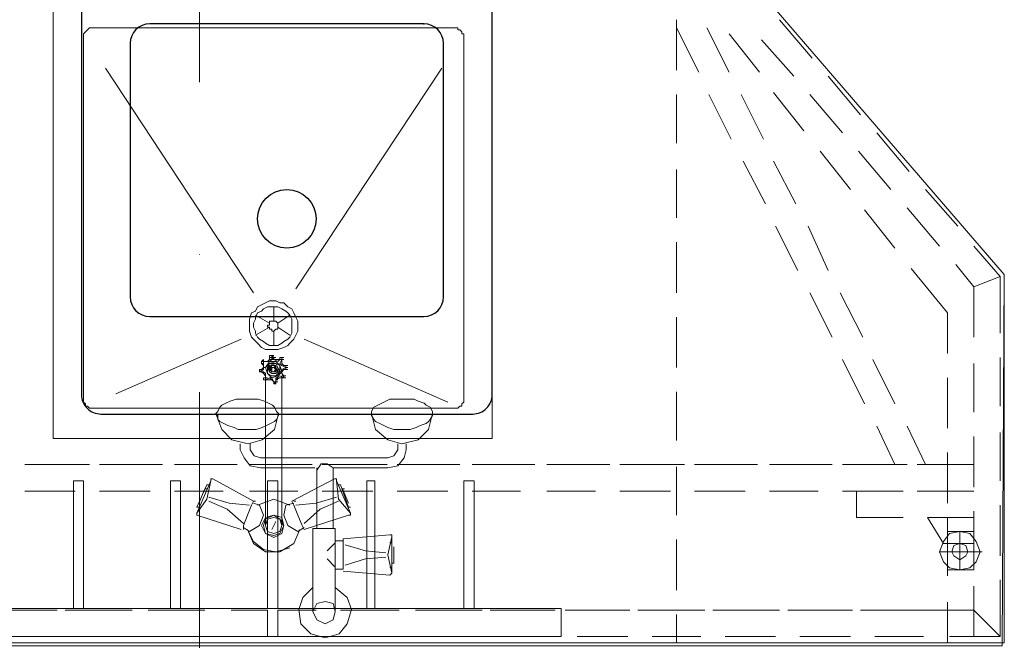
# Model space of a CAD drawing. Header units: millimetres. Extents: x 82175 to 237000, y 24756 to 471700.
# Tile 23 of 256: x 113186 to 114194, y 94973 to 95609. Entities that reach past the tile are written whole.
import ezdxf

# ---------------------------------------------------------------- set-up
doc = ezdxf.new("R2010")
doc.units = ezdxf.units.MM
doc.linetypes.add('Kropki i Kreski', pattern=[6.702778, 3.527778, -1.763889, 0, -1.411111])
for name, color, linetype in [('2D - Rysunki i Obrazki', 8, 'Continuous'), ('Konstrukcja - Siatka mod', 8, 'Continuous'), ('Wnętrze - Wyposażenie', 8, 'Continuous')]:
    doc.layers.add(name, color=color, linetype=linetype)

msp = doc.modelspace()

# ---------------------------------------------------------------- linework, layer by layer
at = {"layer": '2D - Rysunki i Obrazki', "color": 8, "linetype": 'Continuous', "lineweight": 13, "ltscale": 100, "flags": 128}
for points in [[(114192.2, 94967.6), (112692.2, 94967.6), (112695.2, 95348.1), (113018.7, 95721.3), (113873, 95721.3), (114194.4, 95348.1)], [(112695.2, 94970.7), (112695.2, 95348.1), (113018.7, 95721.3), (113873, 95721.3), (114194.4, 95348.1), (114194.4, 94970.7)], [(112695.2, 94970.7), (112695.2, 95348.1), (113018.7, 95721.3), (113873, 95721.3), (114194.4, 95348.1), (114194.4, 94970.7)], [(112695.2, 94970.7), (112695.2, 95348.1), (113018.7, 95721.3), (113873, 95721.3), (114194.4, 95348.1), (114194.4, 94970.7)], [(112695.2, 94970.7), (112695.2, 95348.1), (113018.7, 95721.3), (113873, 95721.3), (114194.4, 95348.1), (114194.4, 94970.7)], [(112695.2, 94970.7), (112695.2, 95348.1), (113018.7, 95721.3), (113873, 95721.3), (114194.4, 95348.1), (114194.4, 94970.7)], [(112695.2, 94970.7), (112695.2, 95348.1), (113018.7, 95721.3), (113873, 95721.3), (114194.4, 95348.1), (114194.4, 94970.7)], [(113669.8, 95630.1), (113669.8, 95180.1)], [(113462.4, 95277.6), (113466.6, 95281.7), (113468.7, 95285.9), (113470.7, 95290), (113470.7, 95294.2), (113470.7, 95300.4), (113468.7, 95304.5), (113466.6, 95308.7), (113464.5, 95312.8), (113460.4, 95314.9), (113456.2, 95319), (113452.1, 95319), (113447.9, 95321.1), (113441.7, 95321.1), (113437.6, 95319), (113433.4, 95317), (113429.3, 95314.9), (113427.2, 95310.7), (113423, 95308.7), (113421, 95302.4), (113421, 95298.3), (113421, 95294.2), (113421, 95290), (113423, 95283.8), (113425.1, 95281.7), (113429.3, 95277.6), (113433.4, 95273.4), (113437.6, 95271.3), (113441.7, 95271.3), (113445.9, 95271.3), (113450, 95271.3), (113456.2, 95273.4), (113460.4, 95275.5)], [(113460.4, 95281.7), (113462.4, 95283.8), (113464.5, 95287.9), (113464.5, 95292.1), (113464.5, 95296.2), (113464.5, 95298.3), (113464.5, 95302.4), (113462.4, 95306.6), (113460.4, 95308.7), (113458.3, 95310.7), (113454.1, 95312.8), (113450, 95314.9), (113447.9, 95314.9), (113443.8, 95314.9), (113439.6, 95314.9), (113435.5, 95312.8), (113433.4, 95310.7), (113429.3, 95308.7), (113427.2, 95304.5), (113427.2, 95302.4), (113425.1, 95298.3), (113425.1, 95294.2), (113427.2, 95290), (113427.2, 95287.9), (113429.3, 95283.8), (113431.3, 95281.7), (113435.5, 95279.6), (113437.6, 95277.6), (113441.7, 95275.5), (113445.9, 95275.5), (113450, 95275.5), (113454.1, 95277.6), (113456.2, 95279.6)], [(113450, 95292.1), (113450, 95294.2), (113450, 95296.2), (113450, 95298.3), (113447.9, 95300.4), (113445.9, 95300.4), (113443.8, 95300.4), (113441.7, 95300.4), (113441.7, 95298.3), (113441.7, 95296.2), (113439.6, 95296.2), (113439.6, 95294.2), (113441.7, 95294.2), (113441.7, 95292.1), (113443.8, 95292.1), (113443.8, 95290), (113445.9, 95290), (113447.9, 95292.1)], [(113456.2, 95242.3), (113452.1, 95244.4), (113447.9, 95242.3), (113447.9, 95238.2), (113445.9, 95238.2), (113443.8, 95240.2), (113441.7, 95242.3), (113437.6, 95240.2), (113437.6, 95242.3), (113437.6, 95246.5), (113435.5, 95248.5), (113431.3, 95248.5), (113435.5, 95250.6), (113435.5, 95252.7), (113435.5, 95256.8), (113435.5, 95258.9), (113437.6, 95258.9), (113441.7, 95258.9), (113443.8, 95261), (113443.8, 95263), (113445.9, 95261), (113450, 95258.9), (113452.1, 95261), (113454.1, 95261), (113452.1, 95256.8), (113454.1, 95254.8), (113458.3, 95252.7), (113454.1, 95250.6), (113454.1, 95246.5)], [(113445.9, 95238.2), (113447.9, 95238.2), (113447.9, 95242.3), (113452.1, 95244.4), (113456.2, 95242.3), (113454.1, 95246.5), (113454.1, 95250.6), (113458.3, 95252.7), (113454.1, 95254.8), (113452.1, 95256.8), (113454.1, 95261), (113452.1, 95261), (113450, 95258.9), (113445.9, 95261), (113443.8, 95263), (113443.8, 95261), (113441.7, 95258.9), (113437.6, 95258.9), (113435.5, 95258.9), (113435.5, 95256.8), (113435.5, 95252.7), (113435.5, 95250.6), (113431.3, 95248.5), (113433.4, 95248.5), (113435.5, 95248.5), (113437.6, 95246.5), (113437.6, 95242.3), (113437.6, 95240.2), (113441.7, 95242.3), (113443.8, 95242.3)], [(113441.7, 95261), (113439.6, 95258.9), (113437.6, 95258.9), (113435.5, 95258.9), (113437.6, 95258.9), (113439.6, 95258.9)], [(113454.1, 95248.5), (113450, 95244.4), (113443.8, 95242.3), (113439.6, 95246.5), (113437.6, 95252.7), (113441.7, 95256.8), (113447.9, 95258.9), (113452.1, 95254.8)], [(113437.6, 95252.7), (113441.7, 95256.8), (113447.9, 95258.9), (113452.1, 95254.8), (113454.1, 95248.5), (113450, 95244.4), (113443.8, 95242.3), (113439.6, 95246.5)], [(113443.8, 95265.1), (113441.7, 95265.1), (113441.7, 95263), (113441.7, 95265.1)], [(113441.7, 95263), (113441.7, 95261)], [(113445.9, 95263), (113443.8, 95265.1)], [(113452.1, 95261), (113450, 95261), (113445.9, 95261), (113445.9, 95263), (113445.9, 95261), (113450, 95261)], [(113454.1, 95263), (113454.1, 95261), (113452.1, 95261), (113454.1, 95261)], [(113454.1, 95263), (113452.1, 95263)], [(113452.1, 95263), (113452.1, 95261)], [(113452.1, 95263), (113452.1, 95261), (113454.1, 95261), (113454.1, 95263)], [(113452.1, 95261), (113454.1, 95261), (113454.1, 95263), (113454.1, 95261)], [(113454.1, 95261), (113454.1, 95263)], [(113454.1, 95258.9), (113454.1, 95261)], [(113431.3, 95250.6), (113433.4, 95250.6), (113435.5, 95252.7), (113435.5, 95250.6), (113431.3, 95248.5)], [(113435.5, 95252.7), (113433.4, 95250.6), (113431.3, 95250.6), (113433.4, 95250.6)], [(113431.3, 95248.5), (113435.5, 95250.6), (113435.5, 95252.7), (113433.4, 95250.6), (113431.3, 95250.6)], [(113431.3, 95250.6), (113431.3, 95248.5)], [(113431.3, 95250.6), (113431.3, 95248.5)], [(113433.4, 95256.8), (113435.5, 95254.8), (113435.5, 95252.7), (113435.5, 95254.8)], [(113452.1, 95248.5), (113452.1, 95254.8), (113447.9, 95256.8), (113441.7, 95256.8), (113439.6, 95252.7), (113439.6, 95246.5), (113443.8, 95244.4), (113450, 95244.4)], [(113450, 95248.5), (113447.9, 95246.5), (113443.8, 95246.5), (113441.7, 95248.5), (113441.7, 95250.6), (113443.8, 95254.8), (113445.9, 95254.8), (113447.9, 95252.7)], [(113454.1, 95248.5), (113456.2, 95250.6), (113458.3, 95250.6), (113456.2, 95250.6)], [(113458.3, 95254.8), (113458.3, 95252.7)], [(113458.3, 95252.7), (113458.3, 95254.8)], [(113458.3, 95250.6), (113458.3, 95252.7)], [(113458.3, 95250.6), (113458.3, 95252.7)], [(113431.3, 95248.5), (113433.4, 95248.5)], [(113431.3, 95248.5), (113433.4, 95248.5)], [(113431.3, 95248.5), (113433.4, 95248.5)], [(113433.4, 95248.5), (113435.5, 95246.5), (113437.6, 95244.4), (113437.6, 95242.3), (113437.6, 95244.4), (113435.5, 95246.5)], [(113435.5, 95242.3), (113435.5, 95240.2)], [(113437.6, 95242.3), (113435.5, 95242.3)], [(113437.6, 95240.2), (113435.5, 95240.2)], [(113435.5, 95240.2), (113437.6, 95240.2)], [(113435.5, 95240.2), (113437.6, 95240.2)], [(113437.6, 95240.2), (113435.5, 95240.2)], [(113445.9, 95238.2), (113443.8, 95240.2), (113441.7, 95242.3), (113437.6, 95240.2), (113441.7, 95242.3), (113443.8, 95242.3)], [(113437.6, 95240.2), (113441.7, 95240.2), (113443.8, 95240.2), (113445.9, 95238.2), (113443.8, 95240.2), (113441.7, 95242.3)], [(113445.9, 95238.2), (113443.8, 95240.2), (113441.7, 95242.3), (113437.6, 95240.2), (113441.7, 95240.2), (113443.8, 95240.2)], [(113447.9, 95240.2), (113450, 95242.3), (113452.1, 95242.3), (113454.1, 95242.3), (113452.1, 95242.3), (113450, 95242.3)], [(113454.1, 95242.3), (113456.2, 95242.3)], [(113456.2, 95242.3), (113454.1, 95242.3)], [(113456.2, 95242.3), (113456.2, 95244.4)], [(113445.9, 95238.2), (113445.9, 95236.1), (113447.9, 95238.2)], [(113445.9, 95238.2), (113445.9, 95236.1)], [(113445.9, 95236.1), (113447.9, 95238.2)], [(113445.9, 95236.1), (113445.9, 95238.2), (113447.9, 95238.2)], [(113433.4, 95090.9), (113437.6, 95082.7), (113445.9, 95078.5), (113454.1, 95082.7), (113456.2, 95090.9), (113454.1, 95099.2), (113445.9, 95101.3), (113437.6, 95099.2)], [(113435.5, 95090.9), (113437.6, 95082.7), (113445.9, 95080.6), (113452.1, 95082.7), (113456.2, 95090.9), (113452.1, 95097.2), (113445.9, 95101.3), (113437.6, 95097.2)], [(113437.6, 95090.9), (113439.6, 95084.7), (113445.9, 95082.7), (113452.1, 95084.7), (113454.1, 95090.9), (113452.1, 95097.2), (113445.9, 95099.2), (113439.6, 95097.2)], [(114163.3, 95084.7), (114136.3, 95084.7), (114136.3, 95045.3), (114163.3, 95045.3)], [(114140.5, 95064), (114142.6, 95059.8), (114148.8, 95055.7), (114155, 95059.8), (114157.1, 95064), (114155, 95070.2), (114148.8, 95072.3), (114142.6, 95070.2)], [(114136.3, 95045.3), (114163.3, 95045.3)]]:
    msp.add_lwpolyline(points, close=True, dxfattribs=at)
for points in [[(113669.8, 95180.1), (113219.8, 95180.1), (113219.8, 95630.1), (113669.8, 95630.1)], [(113669.8, 95180.1), (113669.8, 95630.1)], [(113858.5, 95609.3), (113858.5, 95557.5)], [(113997.4, 95569.9), (113964.2, 95609.3)], [(113261.3, 95601), (113259.2, 95601), (113257.2, 95601), (113255.1, 95599), (113253, 95596.9), (113250.9, 95594.8), (113250.9, 95592.7), (113250.9, 95590.7)], [(113630.4, 95601), (113261.3, 95601)], [(113640.8, 95590.7), (113640.8, 95592.7), (113640.8, 95594.8), (113638.7, 95594.8), (113638.7, 95596.9), (113636.6, 95599), (113634.5, 95599), (113634.5, 95601), (113632.5, 95601), (113630.4, 95601)], [(113881.3, 95555.4), (113858.5, 95601)], [(113889.6, 95601), (113912.4, 95555.4)], [(113943.5, 95555.4), (113912.4, 95594.8)], [(113250.9, 95590.7), (113250.9, 95221.6)], [(113640.8, 95221.6), (113640.8, 95590.7)], [(113978.8, 95551.3), (113945.6, 95588.6)], [(113425.1, 95329.4), (113273.7, 95559.6)], [(113618, 95559.6), (113468.7, 95333.5)], [(114047.2, 95511.9), (114014, 95551.3)], [(113858.5, 95532.6), (113858.5, 95482.8)], [(113914.5, 95487), (113891.7, 95532.6)], [(113924.8, 95532.6), (113947.6, 95487)], [(113989.1, 95495.3), (113958, 95534.7)], [(114028.5, 95493.2), (113995.3, 95532.6)], [(114096.9, 95453.8), (114063.8, 95493.2)], [(114036.8, 95435.2), (114005.7, 95474.5)], [(114078.3, 95435.2), (114045.1, 95474.5)], [(113949.7, 95420.6), (113926.9, 95464.2)], [(113958, 95464.2), (113980.8, 95420.6)], [(113858.5, 95455.9), (113858.5, 95406.1)], [(114146.7, 95397.8), (114113.5, 95435.2)], [(114082.4, 95375), (114051.3, 95414.4)], [(114128, 95377.1), (114094.9, 95416.5)], [(113982.9, 95352.2), (113960.1, 95397.8)], [(113993.3, 95397.8), (114014, 95352.2)], [(113858.5, 95381.2), (113858.5, 95329.4)], [(114190.3, 95346), (114163.3, 95377.1)], [(114136.3, 95267.2), (114136.3, 95308.7), (114099, 95354.3)], [(114163.3, 95335.6), (114144.6, 95358.4)], [(114163.3, 95335.6), (114190.3, 95346)], [(114190.3, 95287.9), (114190.3, 95346)], [(114018.1, 95283.8), (113995.3, 95329.4)], [(114026.4, 95329.4), (114049.3, 95283.8)], [(114163.3, 95283.8), (114163.3, 95335.6)], [(113445.9, 95300.4), (113445.9, 95314.9)], [(113441.7, 95298.3), (113427.2, 95306.6)], [(113450, 95298.3), (113462.4, 95306.6)], [(113858.5, 95304.5), (113858.5, 95252.7)], [(113441.7, 95294.2), (113427.2, 95285.9)], [(113445.9, 95290), (113445.9, 95275.5)], [(113450, 95294.2), (113462.4, 95285.9)], [(113412.7, 95281.7), (113284.1, 95225.7)], [(113477, 95281.7), (113624.2, 95217.4)], [(113435.5, 95258.9), (113433.4, 95258.9), (113435.5, 95261)], [(113435.5, 95258.9), (113433.4, 95258.9), (113435.5, 95261)], [(113435.5, 95258.9), (113433.4, 95258.9), (113433.4, 95256.8)], [(113433.4, 95258.9), (113435.5, 95258.9)], [(113433.4, 95258.9), (113433.4, 95256.8)], [(113435.5, 95258.9), (113433.4, 95258.9), (113433.4, 95256.8)], [(113435.5, 95258.9), (113433.4, 95258.9)], [(113435.5, 95258.9), (113433.4, 95258.9), (113433.4, 95256.8), (113433.4, 95258.9)], [(113433.4, 95258.9), (113435.5, 95258.9)], [(113433.4, 95258.9), (113433.4, 95256.8)], [(113433.4, 95258.9), (113435.5, 95258.9)], [(113433.4, 95256.8), (113433.4, 95258.9), (113435.5, 95258.9), (113433.4, 95258.9), (113435.5, 95258.9)], [(113433.4, 95256.8), (113433.4, 95258.9), (113435.5, 95258.9)], [(113433.4, 95258.9), (113435.5, 95258.9)], [(113433.4, 95258.9), (113435.5, 95258.9)], [(113435.5, 95258.9), (113435.5, 95261)], [(113435.5, 95258.9), (113437.6, 95258.9), (113439.6, 95258.9), (113441.7, 95261)], [(113443.8, 95261), (113441.7, 95258.9), (113437.6, 95258.9), (113435.5, 95258.9)], [(113435.5, 95258.9), (113435.5, 95261)], [(113435.5, 95258.9), (113437.6, 95258.9), (113441.7, 95258.9), (113443.8, 95261)], [(113441.7, 95261), (113439.6, 95258.9), (113437.6, 95258.9), (113435.5, 95258.9)], [(113435.5, 95258.9), (113437.6, 95258.9)], [(113435.5, 95258.9), (113437.6, 95258.9)], [(113435.5, 95258.9), (113435.5, 95256.8), (113435.5, 95252.7)], [(113435.5, 95258.9), (113437.6, 95258.9)], [(113435.5, 95252.7), (113435.5, 95256.8), (113435.5, 95258.9)], [(113437.6, 95252.7), (113441.7, 95258.9), (113447.9, 95258.9), (113452.1, 95254.8), (113454.1, 95248.5)], [(113454.1, 95248.5), (113450, 95244.4), (113443.8, 95242.3), (113439.6, 95246.5), (113437.6, 95252.7), (113441.7, 95258.9), (113447.9, 95258.9), (113452.1, 95254.8), (113454.1, 95248.5), (113450, 95244.4), (113443.8, 95242.3), (113439.6, 95246.5), (113437.6, 95252.7)], [(113441.7, 95263), (113441.7, 95265.1), (113443.8, 95265.1)], [(113443.8, 95265.1), (113441.7, 95265.1), (113441.7, 95263)], [(113441.7, 95263), (113443.8, 95263)], [(113441.7, 95263), (113441.7, 95261), (113443.8, 95261)], [(113441.7, 95263), (113443.8, 95263), (113443.8, 95261)], [(113441.7, 95263), (113443.8, 95263)], [(113443.8, 95263), (113441.7, 95263)], [(113443.8, 95263), (113443.8, 95261), (113441.7, 95261)], [(113443.8, 95263), (113441.7, 95263), (113441.7, 95261)], [(113441.7, 95261), (113443.8, 95261)], [(113443.8, 95261), (113441.7, 95261)], [(113443.8, 95265.1), (113443.8, 95263)], [(113443.8, 95265.1), (113443.8, 95263)], [(113443.8, 95265.1), (113445.9, 95263), (113443.8, 95263)], [(113443.8, 95265.1), (113443.8, 95263)], [(113443.8, 95265.1), (113443.8, 95263)], [(113443.8, 95265.1), (113445.9, 95265.1)], [(113443.8, 95263), (113443.8, 95265.1)], [(113443.8, 95263), (113443.8, 95265.1)], [(113443.8, 95263), (113445.9, 95263), (113443.8, 95265.1)], [(113443.8, 95263), (113443.8, 95265.1)], [(113443.8, 95263), (113443.8, 95265.1)], [(113443.8, 95263), (113445.9, 95263)], [(113443.8, 95263), (113445.9, 95263)], [(113445.9, 95263), (113443.8, 95263)], [(113452.1, 95261), (113450, 95258.9), (113445.9, 95261), (113443.8, 95263)], [(113443.8, 95263), (113445.9, 95263)], [(113443.8, 95263), (113445.9, 95261), (113450, 95258.9), (113452.1, 95261)], [(113443.8, 95261), (113445.9, 95261)], [(113443.8, 95261), (113445.9, 95261)], [(113445.9, 95263), (113445.9, 95261), (113450, 95261), (113452.1, 95261)], [(113445.9, 95263), (113447.9, 95263)], [(113452.1, 95261), (113450, 95261), (113445.9, 95261), (113445.9, 95263)], [(113452.1, 95261), (113452.1, 95263)], [(113452.1, 95263), (113454.1, 95263), (113454.1, 95261), (113452.1, 95261)], [(113452.1, 95261), (113454.1, 95261), (113456.2, 95261)], [(113452.1, 95261), (113454.1, 95261)], [(113452.1, 95261), (113454.1, 95261)], [(113458.3, 95252.7), (113454.1, 95254.8), (113452.1, 95256.8), (113454.1, 95261), (113454.1, 95258.9)], [(113452.1, 95261), (113454.1, 95261)], [(113452.1, 95261), (113454.1, 95261)], [(113454.1, 95261), (113452.1, 95256.8), (113454.1, 95254.8), (113458.3, 95252.7)], [(113454.1, 95263), (113456.2, 95263)], [(113454.1, 95261), (113456.2, 95261)], [(113454.1, 95261), (113456.2, 95261)], [(113454.1, 95261), (113456.2, 95261)], [(113454.1, 95261), (113456.2, 95261)], [(113454.1, 95261), (113456.2, 95261)], [(113454.1, 95261), (113454.1, 95258.9)], [(113454.1, 95258.9), (113454.1, 95256.8), (113456.2, 95254.8), (113458.3, 95254.8)], [(113458.3, 95254.8), (113456.2, 95254.8), (113454.1, 95256.8), (113454.1, 95258.9)], [(113454.1, 95258.9), (113454.1, 95256.8), (113456.2, 95254.8), (113458.3, 95254.8)], [(113458.3, 95254.8), (113456.2, 95254.8), (113454.1, 95256.8), (113454.1, 95258.9)], [(114051.3, 95215.4), (114028.5, 95261)], [(114059.6, 95261), (114082.4, 95215.4)], [(114190.3, 95213.3), (114190.3, 95263)], [(113431.3, 95248.5), (113431.3, 95250.6)], [(113431.3, 95248.5), (113431.3, 95250.6)], [(113431.3, 95250.6), (113433.4, 95250.6)], [(113435.5, 95252.7), (113435.5, 95254.8), (113433.4, 95256.8)], [(113433.4, 95256.8), (113435.5, 95256.8)], [(113433.4, 95256.8), (113435.5, 95254.8), (113435.5, 95252.7)], [(113435.5, 95252.7), (113437.6, 95252.7)], [(113435.5, 95252.7), (113437.6, 95252.7)], [(113435.5, 95252.7), (113437.6, 95252.7)], [(113435.5, 95252.7), (113437.6, 95252.7)], [(113435.5, 95252.7), (113437.6, 95252.7)], [(113439.6, 95252.7), (113441.7, 95256.8), (113447.9, 95256.8), (113452.1, 95254.8), (113452.1, 95248.5)], [(113439.6, 95252.7), (113441.7, 95254.8), (113447.9, 95256.8), (113450, 95252.7), (113452.1, 95248.5)], [(113439.6, 95252.7), (113441.7, 95254.8), (113447.9, 95256.8)], [(113439.6, 95252.7), (113441.7, 95256.8), (113447.9, 95256.8)], [(113439.6, 95252.7), (113441.7, 95256.8), (113447.9, 95256.8), (113452.1, 95254.8), (113452.1, 95248.5)], [(113439.6, 95252.7), (113441.7, 95256.8), (113447.9, 95256.8), (113452.1, 95254.8), (113452.1, 95248.5)], [(113452.1, 95248.5), (113450, 95244.4), (113443.8, 95244.4), (113439.6, 95246.5), (113439.6, 95252.7), (113441.7, 95256.8), (113447.9, 95256.8), (113452.1, 95254.8), (113452.1, 95248.5), (113450, 95244.4), (113443.8, 95244.4), (113439.6, 95246.5), (113439.6, 95252.7)], [(113439.6, 95252.7), (113443.8, 95254.8), (113445.9, 95254.8), (113450, 95252.7), (113450, 95248.5)], [(113439.6, 95252.7), (113443.8, 95254.8), (113445.9, 95254.8)], [(113452.1, 95248.5), (113447.9, 95244.4), (113443.8, 95244.4), (113439.6, 95246.5), (113439.6, 95252.7)], [(113441.7, 95250.6), (113441.7, 95252.7), (113439.6, 95252.7)], [(113441.7, 95250.6), (113441.7, 95252.7), (113439.6, 95252.7)], [(113452.1, 95248.5), (113447.9, 95244.4), (113443.8, 95244.4), (113439.6, 95246.5), (113439.6, 95252.7)], [(113443.8, 95250.6), (113441.7, 95250.6), (113441.7, 95252.7), (113439.6, 95252.7)], [(113443.8, 95250.6), (113441.7, 95250.6), (113441.7, 95252.7), (113439.6, 95252.7)], [(113450, 95248.5), (113447.9, 95246.5), (113443.8, 95246.5), (113441.7, 95248.5), (113439.6, 95252.7)], [(113441.7, 95250.6), (113439.6, 95252.7)], [(113441.7, 95250.6), (113439.6, 95252.7)], [(113439.6, 95252.7), (113441.7, 95250.6), (113443.8, 95250.6)], [(113443.8, 95246.5), (113441.7, 95248.5), (113439.6, 95252.7)], [(113439.6, 95252.7), (113441.7, 95250.6), (113443.8, 95250.6)], [(113439.6, 95252.7), (113441.7, 95252.7), (113441.7, 95250.6)], [(113443.8, 95244.4), (113439.6, 95246.5), (113439.6, 95252.7)], [(113439.6, 95252.7), (113441.7, 95252.7), (113441.7, 95250.6)], [(113439.6, 95252.7), (113441.7, 95252.7)], [(113443.8, 95244.4), (113439.6, 95246.5), (113439.6, 95252.7)], [(113439.6, 95252.7), (113441.7, 95252.7), (113441.7, 95248.5), (113443.8, 95246.5)], [(113439.6, 95252.7), (113441.7, 95252.7)], [(113452.1, 95248.5), (113450, 95244.4), (113443.8, 95244.4), (113439.6, 95246.5), (113439.6, 95252.7)], [(113439.6, 95252.7), (113441.7, 95252.7)], [(113443.8, 95246.5), (113447.9, 95246.5), (113450, 95248.5), (113450, 95252.7), (113445.9, 95254.8), (113443.8, 95254.8), (113441.7, 95252.7), (113441.7, 95248.5), (113443.8, 95246.5), (113447.9, 95246.5), (113450, 95248.5), (113450, 95252.7), (113445.9, 95254.8)], [(113443.8, 95246.5), (113447.9, 95246.5), (113450, 95248.5), (113450, 95252.7), (113445.9, 95254.8), (113443.8, 95254.8), (113441.7, 95252.7)], [(113445.9, 95254.8), (113443.8, 95254.8), (113441.7, 95252.7), (113441.7, 95248.5), (113443.8, 95246.5)], [(113450, 95248.5), (113447.9, 95252.7), (113445.9, 95254.8), (113443.8, 95254.8), (113441.7, 95250.6)], [(113445.9, 95254.8), (113443.8, 95254.8), (113441.7, 95252.7)], [(113441.7, 95252.7), (113441.7, 95248.5), (113443.8, 95246.5)], [(113447.9, 95250.6), (113447.9, 95252.7), (113445.9, 95252.7), (113443.8, 95252.7), (113441.7, 95250.6)], [(113447.9, 95250.6), (113447.9, 95252.7), (113445.9, 95252.7), (113443.8, 95252.7), (113441.7, 95250.6)], [(113441.7, 95250.6), (113443.8, 95248.5), (113447.9, 95248.5), (113447.9, 95250.6)], [(113441.7, 95250.6), (113441.7, 95248.5), (113443.8, 95246.5), (113447.9, 95246.5), (113450, 95248.5)], [(113441.7, 95250.6), (113443.8, 95248.5), (113447.9, 95248.5), (113447.9, 95250.6)], [(113447.9, 95250.6), (113445.9, 95252.7), (113443.8, 95252.7), (113443.8, 95250.6)], [(113447.9, 95250.6), (113445.9, 95252.7), (113443.8, 95252.7), (113443.8, 95250.6)], [(113443.8, 95250.6), (113443.8, 95248.5), (113445.9, 95248.5), (113447.9, 95250.6)], [(113443.8, 95250.6), (113443.8, 95248.5), (113445.9, 95248.5), (113447.9, 95250.6)], [(113445.9, 95254.8), (113447.9, 95254.8)], [(113445.9, 95254.8), (113450, 95252.7), (113450, 95248.5)], [(113452.1, 95248.5), (113450, 95248.5), (113450, 95252.7), (113445.9, 95254.8)], [(113447.9, 95256.8), (113450, 95252.7), (113452.1, 95248.5)], [(113447.9, 95256.8), (113452.1, 95254.8), (113452.1, 95248.5)], [(113447.9, 95250.6), (113450, 95248.5), (113452.1, 95248.5)], [(113447.9, 95250.6), (113450, 95248.5), (113452.1, 95248.5)], [(113447.9, 95250.6), (113450, 95248.5), (113452.1, 95248.5)], [(113447.9, 95250.6), (113450, 95248.5), (113452.1, 95248.5)], [(113450, 95248.5), (113447.9, 95250.6)], [(113450, 95248.5), (113447.9, 95250.6)], [(113452.1, 95248.5), (113450, 95248.5), (113447.9, 95250.6)], [(113452.1, 95248.5), (113450, 95248.5), (113447.9, 95250.6)], [(113456.2, 95242.3), (113454.1, 95246.5), (113454.1, 95250.6), (113458.3, 95252.7)], [(113458.3, 95252.7), (113454.1, 95250.6), (113454.1, 95246.5), (113456.2, 95242.3)], [(113458.3, 95250.6), (113456.2, 95250.6), (113454.1, 95248.5)], [(113454.1, 95248.5), (113456.2, 95250.6), (113458.3, 95250.6)], [(113458.3, 95254.8), (113458.3, 95252.7)], [(113458.3, 95254.8), (113460.4, 95254.8)], [(113458.3, 95252.7), (113458.3, 95254.8)], [(113458.3, 95252.7), (113458.3, 95254.8)], [(113458.3, 95254.8), (113460.4, 95254.8)], [(113458.3, 95252.7), (113458.3, 95254.8)], [(113458.3, 95252.7), (113460.4, 95252.7)], [(113458.3, 95252.7), (113460.4, 95252.7)], [(113458.3, 95252.7), (113458.3, 95250.6)], [(113458.3, 95252.7), (113460.4, 95252.7)], [(113458.3, 95250.6), (113458.3, 95252.7)], [(113458.3, 95252.7), (113460.4, 95252.7)], [(113458.3, 95252.7), (113460.4, 95252.7)], [(113458.3, 95252.7), (113460.4, 95252.7)], [(113458.3, 95250.6), (113458.3, 95252.7)], [(113458.3, 95252.7), (113460.4, 95252.7)], [(113458.3, 95252.7), (113460.4, 95252.7)], [(113458.3, 95252.7), (113460.4, 95252.7)], [(113458.3, 95252.7), (113458.3, 95250.6)], [(113458.3, 95250.6), (113460.4, 95250.6)], [(114163.3, 95207.1), (114163.3, 95256.8)], [(113431.3, 95248.5), (113433.4, 95248.5)], [(113431.3, 95248.5), (113433.4, 95248.5), (113435.5, 95248.5)], [(113431.3, 95248.5), (113433.4, 95248.5)], [(113431.3, 95248.5), (113433.4, 95248.5)], [(113433.4, 95248.5), (113431.3, 95248.5)], [(113437.6, 95242.3), (113437.6, 95246.5), (113435.5, 95248.5), (113431.3, 95248.5)], [(113433.4, 95248.5), (113431.3, 95248.5)], [(113437.6, 95242.3), (113437.6, 95244.4), (113435.5, 95246.5), (113433.4, 95248.5)], [(113433.4, 95248.5), (113435.5, 95248.5), (113437.6, 95246.5), (113437.6, 95242.3)], [(113433.4, 95248.5), (113435.5, 95248.5)], [(113433.4, 95248.5), (113435.5, 95246.5), (113437.6, 95244.4), (113437.6, 95242.3)], [(113437.6, 95240.2), (113435.5, 95240.2), (113435.5, 95242.3), (113435.5, 95240.2)], [(113435.5, 95242.3), (113435.5, 95240.2)], [(113435.5, 95242.3), (113435.5, 95240.2)], [(113437.6, 95242.3), (113435.5, 95242.3)], [(113437.6, 95242.3), (113437.6, 95240.2), (113435.5, 95240.2), (113435.5, 95242.3)], [(113435.5, 95242.3), (113437.6, 95242.3)], [(113437.6, 95242.3), (113435.5, 95242.3), (113435.5, 95240.2), (113437.6, 95240.2)], [(113437.6, 95240.2), (113435.5, 95240.2)], [(113435.5, 95240.2), (113437.6, 95240.2)], [(113437.6, 95090.9), (113437.6, 95242.3)], [(113437.6, 95242.3), (113439.6, 95242.3)], [(113437.6, 95242.3), (113439.6, 95242.3)], [(113437.6, 95242.3), (113439.6, 95242.3)], [(113437.6, 95242.3), (113437.6, 95240.2)], [(113437.6, 95242.3), (113439.6, 95242.3)], [(113437.6, 95240.2), (113439.6, 95240.2)], [(113437.6, 95240.2), (113439.6, 95240.2)], [(113437.6, 95240.2), (113439.6, 95240.2)], [(113437.6, 95240.2), (113439.6, 95240.2)], [(113437.6, 95240.2), (113439.6, 95240.2)], [(113437.6, 95240.2), (113439.6, 95240.2)], [(113437.6, 95240.2), (113439.6, 95240.2)], [(113437.6, 95240.2), (113439.6, 95240.2)], [(113450, 95248.5), (113447.9, 95246.5), (113443.8, 95246.5)], [(113452.1, 95248.5), (113447.9, 95244.4), (113443.8, 95244.4)], [(113452.1, 95248.5), (113447.9, 95244.4), (113443.8, 95244.4)], [(113443.8, 95246.5), (113447.9, 95246.5), (113450, 95248.5)], [(113443.8, 95246.5), (113445.9, 95246.5)], [(113447.9, 95238.2), (113447.9, 95242.3), (113452.1, 95244.4), (113456.2, 95242.3)], [(113456.2, 95242.3), (113452.1, 95244.4), (113447.9, 95242.3), (113447.9, 95238.2)], [(113454.1, 95242.3), (113452.1, 95242.3), (113450, 95242.3), (113447.9, 95240.2)], [(113447.9, 95240.2), (113452.1, 95242.3), (113454.1, 95242.3)], [(113447.9, 95240.2), (113450, 95242.3), (113452.1, 95242.3), (113454.1, 95242.3)], [(113447.9, 95240.2), (113452.1, 95242.3), (113454.1, 95242.3)], [(113447.9, 95238.2), (113447.9, 95240.2)], [(113447.9, 95240.2), (113447.9, 95238.2)], [(113447.9, 95240.2), (113450, 95240.2)], [(113447.9, 95238.2), (113447.9, 95240.2), (113447.9, 95238.2), (113447.9, 95240.2)], [(113447.9, 95240.2), (113450, 95240.2)], [(113447.9, 95238.2), (113447.9, 95240.2)], [(113447.9, 95240.2), (113447.9, 95238.2)], [(113447.9, 95240.2), (113450, 95240.2)], [(113450, 95248.5), (113452.1, 95248.5)], [(113452.1, 95248.5), (113450, 95248.5)], [(113452.1, 95248.5), (113454.1, 95248.5)], [(113454.1, 95248.5), (113454.1, 95246.5), (113456.2, 95244.4)], [(113456.2, 95244.4), (113454.1, 95246.5), (113454.1, 95248.5)], [(113454.1, 95248.5), (113454.1, 95246.5), (113456.2, 95244.4)], [(113456.2, 95244.4), (113454.1, 95246.5), (113454.1, 95248.5)], [(113454.1, 95242.3), (113454.1, 95244.4)], [(113454.1, 95244.4), (113454.1, 95242.3)], [(113454.1, 95090.9), (113454.1, 95242.3)], [(113454.1, 95242.3), (113456.2, 95242.3)], [(113454.1, 95242.3), (113456.2, 95242.3)], [(113454.1, 95242.3), (113456.2, 95242.3)], [(113454.1, 95242.3), (113456.2, 95242.3), (113458.3, 95242.3)], [(113454.1, 95242.3), (113456.2, 95242.3)], [(113454.1, 95242.3), (113456.2, 95242.3)], [(113456.2, 95242.3), (113454.1, 95242.3)], [(113454.1, 95242.3), (113456.2, 95242.3)], [(113456.2, 95244.4), (113456.2, 95242.3)], [(113456.2, 95244.4), (113456.2, 95242.3)], [(113456.2, 95244.4), (113456.2, 95242.3)], [(113456.2, 95244.4), (113456.2, 95242.3)], [(113456.2, 95244.4), (113456.2, 95242.3)], [(113456.2, 95244.4), (113458.3, 95244.4)], [(113456.2, 95244.4), (113458.3, 95244.4)], [(113456.2, 95244.4), (113458.3, 95244.4)], [(113456.2, 95242.3), (113456.2, 95244.4)], [(113456.2, 95242.3), (113458.3, 95242.3)], [(113456.2, 95242.3), (113458.3, 95242.3)], [(113456.2, 95242.3), (113458.3, 95242.3)], [(113456.2, 95242.3), (113458.3, 95242.3)], [(113456.2, 95242.3), (113458.3, 95242.3)], [(113456.2, 95242.3), (113458.3, 95242.3)], [(113456.2, 95242.3), (113458.3, 95242.3)], [(114136.3, 95190.5), (114136.3, 95242.3)], [(113445.9, 95238.2), (113447.9, 95238.2)], [(113445.9, 95238.2), (113445.9, 95236.1)], [(113445.9, 95238.2), (113445.9, 95236.1)], [(113447.9, 95238.2), (113445.9, 95238.2)], [(113445.9, 95238.2), (113445.9, 95236.1)], [(113445.9, 95238.2), (113447.9, 95238.2)], [(113445.9, 95236.1), (113445.9, 95238.2)], [(113445.9, 95238.2), (113447.9, 95238.2)], [(113447.9, 95236.1), (113447.9, 95238.2), (113445.9, 95236.1)], [(113445.9, 95238.2), (113447.9, 95238.2)], [(113445.9, 95236.1), (113447.9, 95236.1)], [(113445.9, 95236.1), (113447.9, 95236.1)], [(113445.9, 95236.1), (113447.9, 95236.1)], [(113447.9, 95238.2), (113450, 95238.2)], [(113447.9, 95238.2), (113450, 95238.2)], [(113447.9, 95238.2), (113447.9, 95236.1)], [(113447.9, 95238.2), (113447.9, 95236.1)], [(113447.9, 95238.2), (113450, 95238.2)], [(113447.9, 95238.2), (113450, 95238.2)], [(113447.9, 95236.1), (113447.9, 95238.2)], [(113447.9, 95238.2), (113450, 95238.2)], [(113447.9, 95238.2), (113450, 95238.2)], [(113447.9, 95238.2), (113450, 95238.2)], [(113447.9, 95236.1), (113447.9, 95238.2)], [(113447.9, 95236.1), (113447.9, 95238.2)], [(113447.9, 95238.2), (113450, 95238.2)], [(113447.9, 95238.2), (113450, 95238.2)], [(113447.9, 95238.2), (113450, 95238.2)], [(113250.9, 95221.6), (113250.9, 95219.5), (113250.9, 95217.4), (113253, 95215.4), (113253, 95213.3), (113255.1, 95213.3), (113257.2, 95211.2), (113259.2, 95211.2), (113261.3, 95211.2)], [(113640.8, 95221.6), (113640.8, 95219.5), (113640.8, 95217.4), (113638.7, 95215.4), (113638.7, 95213.3), (113636.6, 95213.3), (113634.5, 95211.2), (113632.5, 95211.2), (113630.4, 95211.2)], [(113858.5, 95227.8), (113858.5, 95178)], [(113261.3, 95211.2), (113630.4, 95211.2)], [(114082.4, 95153.2), (114063.8, 95192.5)], [(114094.9, 95192.5), (114113.5, 95153.2)], [(114163.3, 95130.3), (114163.3, 95182.2)], [(114190.3, 95136.6), (114190.3, 95186.3)], [(114136.3, 95113.8), (114136.3, 95165.6)], [(113242.6, 95153.2), (113190.8, 95153.2)], [(113205.3, 95153.2), (113257.2, 95153.2)], [(113319.4, 95153.2), (113267.5, 95153.2)], [(113282, 95153.2), (113331.8, 95153.2)], [(113394, 95153.2), (113344.2, 95153.2)], [(113358.8, 95153.2), (113408.5, 95153.2)], [(113470.7, 95153.2), (113421, 95153.2)], [(113433.4, 95153.2), (113485.3, 95153.2)], [(113547.5, 95153.2), (113495.6, 95153.2)], [(113510.1, 95153.2), (113562, 95153.2)], [(113624.2, 95153.2), (113572.3, 95153.2)], [(113586.9, 95153.2), (113636.6, 95153.2)], [(113698.8, 95153.2), (113649.1, 95153.2)], [(113663.6, 95153.2), (113713.3, 95153.2)], [(113775.5, 95153.2), (113725.8, 95153.2)], [(113738.2, 95153.2), (113790.1, 95153.2)], [(113852.3, 95153.2), (113800.4, 95153.2)], [(113814.9, 95153.2), (113866.8, 95153.2)], [(113858.5, 95151.1), (113858.5, 95101.3)], [(113929, 95153.2), (113877.1, 95153.2)], [(113891.7, 95153.2), (113941.4, 95153.2)], [(114003.6, 95153.2), (113953.9, 95153.2)], [(113968.4, 95153.2), (114018.1, 95153.2)], [(114080.4, 95153.2), (114028.5, 95153.2)], [(114043, 95153.2), (114094.9, 95153.2)], [(114163.3, 95153.2), (114105.2, 95153.2)], [(114119.8, 95153.2), (114163.3, 95153.2)], [(113383.6, 95138.6), (113381.6, 95138.6), (113381.6, 95136.6)], [(113425.1, 95115.8), (113383.6, 95138.6)], [(113464.5, 95115.8), (113508.1, 95138.6)], [(113510.1, 95136.6), (113510.1, 95138.6), (113508.1, 95138.6)], [(113240.6, 95005.9), (113240.6, 95136.6)], [(113240.6, 95136.6), (113250.9, 95136.6)], [(113250.9, 95136.6), (113250.9, 95005.9)], [(113340.1, 95005.9), (113340.1, 95136.6)], [(113340.1, 95136.6), (113350.5, 95136.6)], [(113350.5, 95136.6), (113350.5, 95005.9)], [(113381.6, 95136.6), (113377.4, 95117.9), (113367.1, 95103.4)], [(113381.6, 95136.6), (113367.1, 95103.4)], [(113377.4, 95132.4), (113367.1, 95109.6)], [(113369.1, 95113.8), (113375.4, 95128.3)], [(113375.4, 95128.3), (113377.4, 95128.3)], [(113377.4, 95132.4), (113379.5, 95132.4)], [(113439.6, 95005.9), (113439.6, 95136.6)], [(113439.6, 95136.6), (113450, 95136.6)], [(113450, 95136.6), (113450, 95005.9)], [(113510.1, 95136.6), (113512.2, 95117.9), (113524.6, 95103.4)], [(113524.6, 95103.4), (113510.1, 95136.6)], [(113512.2, 95132.4), (113514.3, 95132.4)], [(113522.6, 95109.6), (113514.3, 95132.4)], [(113516.4, 95128.3), (113518.4, 95128.3)], [(113522.6, 95113.8), (113516.4, 95128.3)], [(113541.2, 95005.9), (113541.2, 95136.6)], [(113541.2, 95136.6), (113549.5, 95136.6)], [(113549.5, 95136.6), (113549.5, 95005.9)], [(113640.8, 95005.9), (113640.8, 95136.6)], [(113640.8, 95136.6), (113651.1, 95136.6)], [(113651.1, 95136.6), (113651.1, 95005.9)], [(113242.6, 95126.2), (113190.8, 95126.2)], [(113190.8, 95126.2), (113242.6, 95126.2)], [(113319.4, 95126.2), (113267.5, 95126.2)], [(113267.5, 95126.2), (113319.4, 95126.2)], [(113394, 95126.2), (113344.2, 95126.2)], [(113344.2, 95126.2), (113394, 95126.2)], [(113379.5, 95120), (113400.2, 95113.8), (113421, 95111.7)], [(113470.7, 95126.2), (113421, 95126.2)], [(113421, 95126.2), (113470.7, 95126.2)], [(113462.4, 95111.7), (113445.9, 95117.9), (113429.3, 95111.7)], [(113462.4, 95111.7), (113445.9, 95117.9), (113429.3, 95111.7)], [(113468.7, 95111.7), (113489.4, 95113.8), (113510.1, 95120)], [(113547.5, 95126.2), (113495.6, 95126.2)], [(113495.6, 95126.2), (113547.5, 95126.2)], [(113624.2, 95126.2), (113572.3, 95126.2)], [(113572.3, 95126.2), (113624.2, 95126.2)], [(113698.8, 95126.2), (113649.1, 95126.2)], [(113649.1, 95126.2), (113698.8, 95126.2)], [(113775.5, 95126.2), (113725.8, 95126.2)], [(113725.8, 95126.2), (113775.5, 95126.2)], [(113852.3, 95126.2), (113800.4, 95126.2)], [(113800.4, 95126.2), (113852.3, 95126.2)], [(113929, 95126.2), (113877.1, 95126.2)], [(113877.1, 95126.2), (113929, 95126.2)], [(114003.6, 95126.2), (113953.9, 95126.2)], [(113953.9, 95126.2), (114003.6, 95126.2)], [(114080.4, 95126.2), (114028.5, 95126.2)], [(114028.5, 95126.2), (114080.4, 95126.2)], [(114043, 95126.2), (114043, 95099.2), (114090.7, 95099.2)], [(114090.7, 95126.2), (114043, 95126.2)], [(114163.3, 95126.2), (114105.2, 95126.2)], [(114105.2, 95126.2), (114136.3, 95126.2)], [(114163.3, 95126.2), (114115.6, 95126.2)], [(113369.1, 95109.6), (113367.1, 95109.6)], [(113414.8, 95093), (113398.2, 95107.5), (113379.5, 95115.8)], [(113425.1, 95115.8), (113423, 95111.7), (113418.9, 95101.3), (113414.8, 95090.9), (113414.8, 95086.8)], [(113421, 95084.7), (113431.3, 95090.9), (113435.5, 95101.3), (113431.3, 95111.7)], [(113425.1, 95115.8), (113427.2, 95115.8)], [(113425.1, 95113.8), (113431.3, 95111.7)], [(113425.1, 95113.8), (113431.3, 95111.7)], [(113458.3, 95111.7), (113456.2, 95101.3), (113460.4, 95090.9), (113470.7, 95084.7)], [(113466.6, 95113.8), (113458.3, 95111.7)], [(113466.6, 95113.8), (113458.3, 95111.7)], [(113477, 95086.8), (113474.9, 95090.9), (113470.7, 95101.3), (113466.6, 95111.7), (113464.5, 95115.8)], [(113466.6, 95115.8), (113468.7, 95115.8)], [(113512.2, 95115.8), (113493.5, 95107.5), (113477, 95093)], [(113522.6, 95109.6), (113524.6, 95109.6)], [(114190.3, 95059.8), (114190.3, 95111.7)], [(113367.1, 95103.4), (113367.1, 95101.3)], [(113412.7, 95086.8), (113367.1, 95101.3)], [(113477, 95086.8), (113522.6, 95101.3)], [(113522.6, 95101.3), (113524.6, 95101.3), (113524.6, 95103.4)], [(114132.2, 95072.3), (114115.6, 95099.2)], [(114115.6, 95099.2), (114163.3, 95099.2)], [(114136.3, 95072.3), (114136.3, 95099.2)], [(114163.3, 95053.6), (114163.3, 95105.5)], [(113414.8, 95088.9), (113421, 95084.7)], [(113414.8, 95088.9), (113421, 95084.7)], [(113443.8, 95086.8), (113447.9, 95095.1)], [(113477, 95088.9), (113470.7, 95084.7)], [(113477, 95088.9), (113470.7, 95084.7)], [(114136.3, 95039.1), (114136.3, 95088.9)], [(113418.9, 95086.8), (113425.1, 95074.4), (113435.5, 95066.1), (113447.9, 95064), (113462.4, 95068.1)], [(113418.9, 95086.8), (113425.1, 95072.3), (113437.6, 95064), (113452.1, 95064), (113466.6, 95072.3), (113472.8, 95086.8)], [(114128, 95064), (114132.2, 95074.4), (114138.4, 95082.7), (114148.8, 95084.7), (114159.2, 95082.7)], [(114128, 95064), (114132.2, 95074.4), (114138.4, 95082.7), (114148.8, 95084.7), (114159.2, 95082.7)], [(114163.3, 95045.3), (114163.3, 95084.7), (114136.3, 95084.7), (114136.3, 95045.3)], [(114169.5, 95064), (114165.4, 95074.4), (114159.2, 95082.7), (114148.8, 95084.7), (114138.4, 95082.7)], [(114148.8, 95084.7), (114150.9, 95084.7)], [(114148.8, 95084.7), (114148.8, 95064), (114169.5, 95064)], [(113858.5, 95076.4), (113858.5, 95024.6)], [(114163.3, 95072.3), (114136.3, 95072.3), (114132.2, 95072.3)], [(114136.3, 95072.3), (114136.3, 95045.3)], [(114163.3, 95045.3), (114163.3, 95072.3)], [(114128, 95064), (114130.1, 95064)], [(114148.8, 95045.3), (114148.8, 95064), (114128, 95064)], [(114128, 95064), (114130.1, 95064)], [(114128, 95064), (114132.2, 95053.6), (114138.4, 95047.4), (114148.8, 95045.3), (114159.2, 95047.4)], [(114169.5, 95064), (114165.4, 95053.6), (114159.2, 95047.4), (114148.8, 95045.3), (114138.4, 95047.4)], [(114169.5, 95064), (114165.4, 95053.6), (114159.2, 95047.4), (114148.8, 95045.3), (114138.4, 95047.4)], [(114148.8, 95064), (114150.9, 95064)], [(114148.8, 95064), (114150.9, 95064)], [(114169.5, 95064), (114171.6, 95064)], [(114136.3, 95045.3), (114163.3, 95045.3)], [(114148.8, 95045.3), (114150.9, 95045.3)], [(114163.3, 94976.9), (114163.3, 95028.7)], [(114190.3, 94976.9), (114190.3, 95035)], [(114136.3, 94970.7), (114136.3, 95012.1)], [(113740.3, 94976.9), (113740.3, 95005.9), (113141, 95005.9), (113141, 94976.9)], [(113155.6, 95003.9), (113207.4, 95003.9)], [(113224, 95003.9), (113172.1, 95003.9)], [(113232.3, 95003.9), (113263.4, 95003.9)], [(113300.7, 95003.9), (113248.9, 95003.9)], [(113263.4, 95003.9), (113290.3, 95003.9)], [(113317.3, 95003.9), (113356.7, 95003.9)], [(113375.4, 95003.9), (113325.6, 95003.9)], [(113387.8, 94976.9), (113439.6, 94976.9), (113439.6, 95003.9), (113402.3, 95003.9)], [(113450, 95003.9), (113489.4, 95003.9)], [(113450, 94976.9), (113450, 95003.9)], [(113514.3, 95003.9), (113566.1, 95003.9)], [(113574.4, 95003.9), (113532.9, 95003.9)], [(113591, 95003.9), (113642.8, 95003.9)], [(113628.3, 95003.9), (113601.4, 95003.9)], [(113659.4, 95003.9), (113628.3, 95003.9)], [(113667.7, 95003.9), (113717.5, 95003.9)], [(113734.1, 95003.9), (113684.3, 95003.9)], [(113744.4, 95003.9), (113794.2, 95003.9)], [(113810.8, 95003.9), (113761, 95003.9)], [(113819.1, 95003.9), (113870.9, 95003.9)], [(113887.5, 95003.9), (113835.7, 95003.9)], [(113858.5, 94999.7), (113858.5, 94970.7)], [(113895.8, 95003.9), (113945.6, 95003.9)], [(113964.2, 95003.9), (113912.4, 95003.9)], [(113972.5, 95003.9), (114022.3, 95003.9)], [(114038.9, 95003.9), (113989.1, 95003.9)], [(114047.2, 95003.9), (114099, 95003.9)], [(114096.9, 95003.9), (114065.8, 95003.9)], [(114136.3, 95003.9), (114096.9, 95003.9)], [(114123.9, 95003.9), (114163.3, 95003.9)], [(114163.3, 95003.9), (114190.3, 94976.9)], [(114190.3, 94976.9), (114163.3, 95003.9)], [(113740.3, 94976.9), (113141, 94976.9)], [(113159.7, 94976.9), (113209.5, 94976.9)], [(113236.4, 94976.9), (113286.2, 94976.9)], [(113311.1, 94976.9), (113362.9, 94976.9)], [(113450, 94976.9), (113503.9, 94976.9)], [(113528.8, 94976.9), (113578.6, 94976.9)], [(113605.5, 94976.9), (113655.3, 94976.9)], [(113680.2, 94976.9), (113732, 94976.9)], [(113756.9, 94976.9), (113808.7, 94976.9)], [(113833.6, 94976.9), (113883.4, 94976.9)], [(113908.3, 94976.9), (113960.1, 94976.9)], [(113985, 94976.9), (114036.8, 94976.9)], [(114061.7, 94976.9), (114111.5, 94976.9)], [(114138.4, 94976.9), (114190.3, 94976.9), (114163.3, 94976.9)], [(114190.3, 94976.9), (114163.3, 94976.9)]]:
    msp.add_lwpolyline(points, dxfattribs=at)
at = {"layer": '2D - Rysunki i Obrazki', "color": 8, "linetype": 'Continuous', "lineweight": 0, "ltscale": 100, "flags": 128}
for points in [[(113419.7, 95220.3), (113425.9, 95220.3), (113430.1, 95220.3), (113436.3, 95218.2), (113440.5, 95216.1), (113444.6, 95214.1), (113446.7, 95212), (113448.7, 95207.8), (113450.8, 95205.8), (113450.8, 95203.7), (113448.7, 95199.5), (113446.7, 95197.5), (113442.5, 95195.4), (113438.4, 95193.3), (113434.2, 95191.2), (113428, 95189.2), (113421.8, 95189.2), (113415.6, 95189.2), (113409.3, 95189.2), (113405.2, 95191.2), (113399, 95193.3), (113394.8, 95195.4), (113390.7, 95197.5), (113388.6, 95199.5), (113388.6, 95203.7), (113386.5, 95205.8), (113388.6, 95207.8), (113390.7, 95212), (113392.8, 95214.1), (113396.9, 95216.1), (113401.1, 95218.2), (113407.3, 95220.3), (113413.5, 95220.3)], [(113577.3, 95220.3), (113583.5, 95220.3), (113589.7, 95220.3), (113593.9, 95218.2), (113600.1, 95216.1), (113602.2, 95214.1), (113606.3, 95212), (113608.4, 95207.8), (113608.4, 95205.8), (113608.4, 95203.7), (113606.3, 95199.5), (113604.3, 95197.5), (113602.2, 95195.4), (113596, 95193.3), (113591.8, 95191.2), (113585.6, 95189.2), (113579.4, 95189.2), (113575.2, 95189.2), (113569, 95189.2), (113562.8, 95191.2), (113558.6, 95193.3), (113554.5, 95195.4), (113550.3, 95197.5), (113548.3, 95199.5), (113546.2, 95203.7), (113546.2, 95205.8), (113546.2, 95207.8), (113548.3, 95212), (113552.4, 95214.1), (113556.6, 95216.1), (113560.7, 95218.2), (113564.9, 95220.3), (113571.1, 95220.3)], [(113486.1, 95002.6), (113490.2, 95010.9), (113498.5, 95012.9), (113506.8, 95010.9), (113508.9, 95002.6), (113506.8, 94994.3), (113498.5, 94990.1), (113490.2, 94994.3)]]:
    msp.add_lwpolyline(points, close=True, dxfattribs=at)
for points in [[(113450.8, 95205.8), (113446.7, 95189.2), (113434.2, 95178.8), (113419.7, 95174.7), (113403.1, 95178.8), (113392.8, 95189.2), (113386.5, 95205.8)], [(113608.4, 95205.8), (113604.3, 95189.2), (113593.9, 95178.8), (113577.3, 95174.7), (113562.8, 95178.8), (113550.3, 95189.2), (113546.2, 95205.8)], [(113411.4, 95174.7), (113411.4, 95168.4)], [(113432.2, 95149.8), (113421.8, 95151.9), (113415.6, 95160.1), (113411.4, 95168.4)], [(113421.8, 95174.7), (113421.8, 95168.4)], [(113432.2, 95160.1), (113425.9, 95162.2), (113421.8, 95168.4)], [(113573.2, 95168.4), (113569, 95162.2), (113562.8, 95160.1)], [(113581.5, 95168.4), (113579.4, 95160.1), (113573.2, 95151.9), (113562.8, 95149.8)], [(113573.2, 95174.7), (113573.2, 95168.4)], [(113581.5, 95174.7), (113581.5, 95168.4)], [(113432.2, 95160.1), (113500.6, 95160.1)], [(113562.8, 95160.1), (113500.6, 95160.1)], [(113432.2, 95149.8), (113488.1, 95149.8)], [(113490.2, 95147.7), (113494.4, 95153.9), (113500.6, 95153.9), (113506.8, 95149.8)], [(113490.2, 95149.8), (113490.2, 95087.6)], [(113506.8, 95149.8), (113506.8, 95087.6)], [(113562.8, 95149.8), (113506.8, 95149.8)], [(113486.1, 95087.6), (113486.1, 95039.9)], [(113486.1, 95087.6), (113508.9, 95087.6)], [(113508.9, 95002.6), (113508.9, 95087.6)], [(113517.2, 95077.2), (113564.9, 95081.4)], [(113517.2, 95077.2), (113517.2, 95071), (113517.2, 95060.6), (113517.2, 95050.2), (113517.2, 95046.1)], [(113566.9, 95042), (113562.8, 95060.6), (113566.9, 95079.3)], [(113564.9, 95081.4), (113566.9, 95081.4), (113566.9, 95079.3)], [(113566.9, 95079.3), (113566.9, 95042)], [(113508.9, 95073.1), (113500.6, 95064.8)], [(113517.2, 95075.1), (113508.9, 95075.1)], [(113508.9, 95046.1), (113508.9, 95075.1)], [(113508.9, 95073.1), (113508.9, 95050.2)], [(113560.7, 95062.7), (113540, 95064.8), (113519.2, 95071)], [(113566.9, 95073.1), (113564.9, 95073.1)], [(113566.9, 95073.1), (113566.9, 95048.2)], [(113569, 95068.9), (113569, 95052.3)], [(113519.2, 95050.2), (113540, 95056.5), (113560.7, 95058.5)], [(113500.6, 95056.5), (113508.9, 95048.2)], [(113566.9, 95048.2), (113564.9, 95048.2)], [(113569, 95052.3), (113566.9, 95052.3)], [(113486.1, 95039.9), (113486.1, 95002.6)], [(113517.2, 95046.1), (113508.9, 95046.1)], [(113517.2, 95046.1), (113515.1, 95046.1)], [(113517.2, 95044), (113564.9, 95039.9)], [(113566.9, 95042), (113564.9, 95039.9)], [(113508.9, 95027.4), (113521.3, 95017.1), (113525.5, 95004.6), (113521.3, 94990.1), (113513, 94979.7), (113498.5, 94975.6), (113484, 94979.7), (113473.6, 94990.1), (113471.6, 95004.6), (113475.7, 95017.1), (113486.1, 95027.4)]]:
    msp.add_lwpolyline(points, dxfattribs=at)
at = {"layer": 'Konstrukcja - Siatka mod', "color": 8, "linetype": 'Kropki i Kreski', "lineweight": 13, "ltscale": 100}
msp.add_line((113370, 107964.8), (113370, 91000), dxfattribs=at)
at = {"layer": 'Wnętrze - Wyposażenie', "color": 8, "linetype": 'Continuous', "lineweight": 25, "ltscale": 100}
for p, q in [((113599.8, 95605.1), (113318.9, 95605.1)), ((113298.9, 95585.1), (113298.9, 95325.1)), ((113619.8, 95325.1), (113619.8, 95585.1)), ((113318.9, 95305.1), (113599.8, 95305.1))]:
    msp.add_line(p, q, dxfattribs=at)
at = {"layer": 'Wnętrze - Wyposażenie', "color": 8, "linetype": 'Continuous', "lineweight": 25, "ltscale": 100, "flags": 128}
msp.add_lwpolyline([(113649.8, 95655.1), (113268.9, 95655.1, 0.414214), (113248.9, 95635.1), (113248.9, 95225.1, 0.414214), (113268.9, 95205.1), (113649.8, 95205.1, 0.414214), (113669.8, 95225.1), (113669.8, 95635.1, 0.414214)], format="xyb", close=True, dxfattribs=at)
at = {"layer": 'Wnętrze - Wyposażenie', "color": 8, "linetype": 'Continuous', "lineweight": 25, "ltscale": 100}
msp.add_circle((113459.3, 95405.1), 30, dxfattribs=at)
for centre, start, end in [((113318.9, 95585.1), 90, 180), ((113599.8, 95585.1), 0, 90), ((113318.9, 95325.1), 180, 270), ((113599.8, 95325.1), 270, 0)]:
    msp.add_arc(centre, 20, start, end, dxfattribs=at)
msp.add_point((113599.8, 95605.1), dxfattribs=at)

doc.saveas('drawing.dxf')
